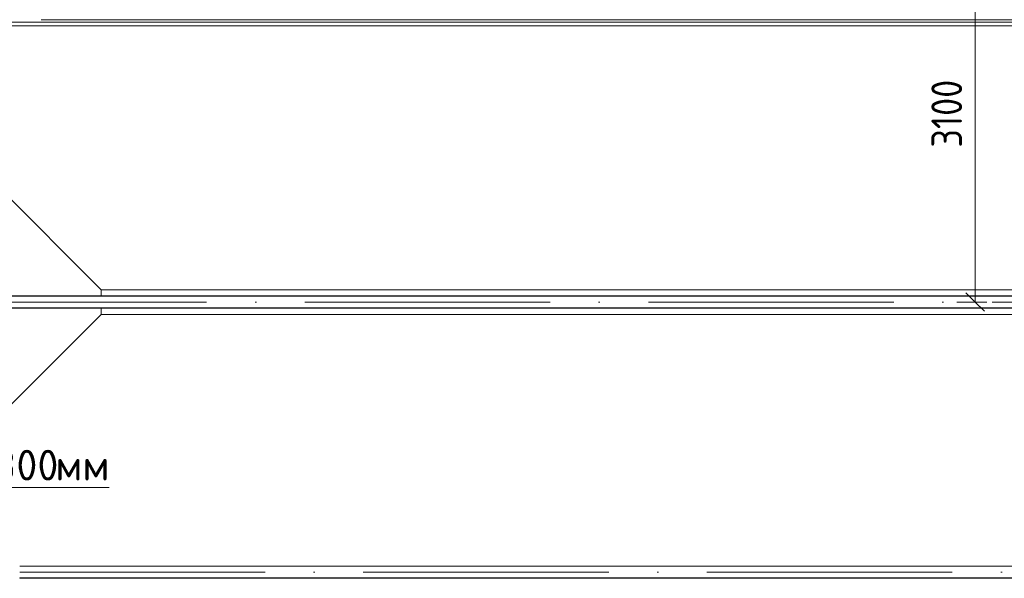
# Model space of a CAD drawing. Header units: millimetres. Extents: x -32229 to 192519, y -13689 to 125138.
# Tile 221 of 256: x 49461 to 57485, y 94200 to 98750. Entities that reach past the tile are written whole.
import ezdxf

# ---------------------------------------------------------------- set-up
doc = ezdxf.new("R2010")
doc.units = ezdxf.units.MM
doc.linetypes.add('ADSK_Осевая', pattern=[2800, 2000, -400, 0, -400])
for name, color, linetype, lineweight in [('A-____-____-DIMS', 7, 'Continuous', 9), ('A-____-____-DIMS-200', 7, 'Continuous', 9), ('A-FLOR-____-OTLN', 7, 'Continuous', 18), ('A-GENM-____-OTLN', 7, 'Continuous', 18), ('E-CABL-TRAY-CNTR', 7, 'ADSK_Осевая', 18), ('E-CABL-TRAY-OTLN', 7, 'Continuous', 18), ('G-____-____-TEXT', 7, 'Continuous', 9)]:
    doc.layers.add(name, color=color, linetype=linetype, lineweight=lineweight)
doc.layers.add('A-DETL-____-OTLN', color=7, linetype='Continuous', lineweight=9, true_color=0x00a600)
doc.styles.add('GOST Common_4', font='GOST_Common.ttf', dxfattribs={"width": 0.9, "height": 250})
doc.styles.add('ISOCPEUR', font='isocpeur.ttf', dxfattribs={"height": 250})
doc.dimstyles.new('ГОСТ_2_5_мм2', dxfattribs={"dimscale": 304.8, "dimtxt": 251.428749, "dimasz": 0.492126, "dimexe": 0.492126, "dimexo": 0.656168, "dimgap": 0.098425, "dimtad": 1, "dimdec": 0, "dimdsep": 46, "dimtxsty": 'GOST Common_4', "dimblk1": 'OBLIQUE', "dimblk2": 'OBLIQUE', "dimsah": 1, "dimcen": 0.09, "dimazin": 2, "dimtfac": 1, "dimtdec": 4, "dimtix": 1, "dimtmove": 0, "dimatfit": 3, "dimfxl": 1, "dimtvp": 1, "dimtolj": 1, "dimtzin": 0, "dimarcsym": 2})

# ---------------------------------------------------------------- blocks, each defined once
blk = doc.blocks.new('АР-Заполнение деф_ шва - Д_ш_-4327394--01 ЭЛ')
at = {"layer": 'A-GENM-____-OTLN', "color": 253, "lineweight": 13, "true_color": 0xaaaaaa}
blk.add_line((0, -25), (17000, -25), dxfattribs=at)
blk = doc.blocks.new('Наметкина 10_РД_АР_П_отсоединено_rvt-1--01 ЭЛ')
at = {"layer": 'A-FLOR-____-OTLN', "color": 253, "lineweight": 13, "true_color": 0xaaaaaa}
for p, q in [((50125.3, 96550), (47975.3, 98700)), ((47975.3, 98700), (64985.3, 98700)), ((64985.3, 98730), (47999, 98730)), ((64985.3, 98750), (49635.3, 98750)), ((50125.3, 96550), (50125.3, 96500.3)), ((64985.3, 96550), (50125.3, 96550)), ((50125.3, 96400.3), (50125.3, 96350)), ((50125.3, 96350), (48075.3, 94300)), ((64985.3, 96350), (50125.3, 96350))]:
    blk.add_line(p, q, dxfattribs=at)
at = {"layer": 'A-GENM-____-OTLN', "color": 253, "lineweight": 13, "true_color": 0xaaaaaa}
blk.add_blockref('АР-Заполнение деф_ шва - Д_ш_-4327394--01 ЭЛ', (47985.3, 98725), dxfattribs=at)
blk = doc.blocks.new('DIMBLOCK50--01 ЭЛ')
at = {"layer": 'A-____-____-DIMS-200'}
for p, q in [((57247.7, 99550), (57172.7, 99625)), ((57341.6, 99550), (57097.7, 99550)), ((57247.7, 96450.3), (57247.7, 99550)), ((57247.7, 99550), (57322.7, 99475)), ((57247.7, 99550), (57341.6, 99550)), ((57341.6, 96450.3), (57097.7, 96450.3)), ((57247.7, 96450.3), (57172.7, 96525.3)), ((57247.7, 96450.3), (57322.7, 96375.3)), ((57247.7, 96450.3), (57341.6, 96450.3))]:
    blk.add_line(p, q, dxfattribs=at)
at = {"layer": 'A-____-____-DIMS-200', "color": 0, "insert": (56891, 97708.2), "char_height": 250, "width": 700.591, "attachment_point": 1, "rotation": 90, "line_spacing_factor": 1.022761, "style": 'GOST Common_4'}
blk.add_mtext('3100', dxfattribs=at)
blk = doc.blocks.new('_Oblique')
at = {"color": 0, "linetype": 'ByBlock', "lineweight": -2}
blk.add_line((-0.5, -0.5), (0.5, 0.5), dxfattribs=at)

msp = doc.modelspace()

# ---------------------------------------------------------------- linework, layer by layer
at = {"layer": 'A-DETL-____-OTLN', "color": 116, "true_color": 0x008040}
msp.add_line((50190.4, 94939.1), (48555.4, 94939.1), dxfattribs=at)
at = {"layer": 'E-CABL-TRAY-CNTR', "color": 150, "true_color": 0x0080ff}
msp.add_line((64985.3, 96450.3), (46310.8, 96450.3), dxfattribs=at)
at = {"layer": 'E-CABL-TRAY-CNTR', "color": 94, "true_color": 0x009f00}
msp.add_line((49461.5, 94250), (80462.4, 94250), dxfattribs=at)
at = {"layer": 'E-CABL-TRAY-OTLN', "color": 150, "true_color": 0x0080ff}
for p, q in [((64985.3, 96500.3), (46310.8, 96500.3)), ((64985.3, 96497.8), (46310.8, 96497.8)), ((64985.3, 96402.8), (46310.8, 96402.8)), ((64985.3, 96400.3), (46310.8, 96400.3))]:
    msp.add_line(p, q, dxfattribs=at)
at = {"layer": 'E-CABL-TRAY-OTLN', "color": 94, "true_color": 0x009f00}
for p, q in [((49461.5, 94297.5), (49461.5, 94300)), ((49461.5, 94300), (80462.4, 94300)), ((49461.5, 94297.5), (64985.3, 94297.5)), ((49461.5, 94200), (49461.5, 94202.5)), ((49461.5, 94202.5), (80462.4, 94202.5)), ((49461.5, 94200), (80462.4, 94200))]:
    msp.add_line(p, q, dxfattribs=at)

# ---------------------------------------------------------------- block references
at = {"lineweight": 5}
msp.add_blockref('Наметкина 10_РД_АР_П_отсоединено_rvt-1--01 ЭЛ', (0, 0), dxfattribs=at)

# ---------------------------------------------------------------- texts
at = {"layer": 'G-____-____-TEXT', "color": 96, "true_color": 0x008000, "char_height": 250, "attachment_point": 1, "style": 'ISOCPEUR'}
for s, insert, width in [('h=2800', (48720.5, 95246.6), 1250.632), ('мм', (49752.3, 95246.6), 481.012)]:
    msp.add_mtext(s, dxfattribs=dict(at, insert=insert, width=width))

# ---------------------------------------------------------------- dimensions: what is measured, and where the dimension line sits
at = {"layer": 'A-____-____-DIMS'}
dim = msp.add_linear_dim(base=(57247.7, 99550), p1=(57141.6, 96450.3), p2=(57141.6, 99550), angle=90, dimstyle='ГОСТ_2_5_мм2', override={"dimpost": '<>', "dimfxl": 3099.71664}, dxfattribs=at)
dim.commit()
dim.dimension.update_dxf_attribs({"geometry": 'DIMBLOCK50--01 ЭЛ', "text_midpoint": (57092.7, 98000.1)})

doc.saveas('drawing.dxf')
